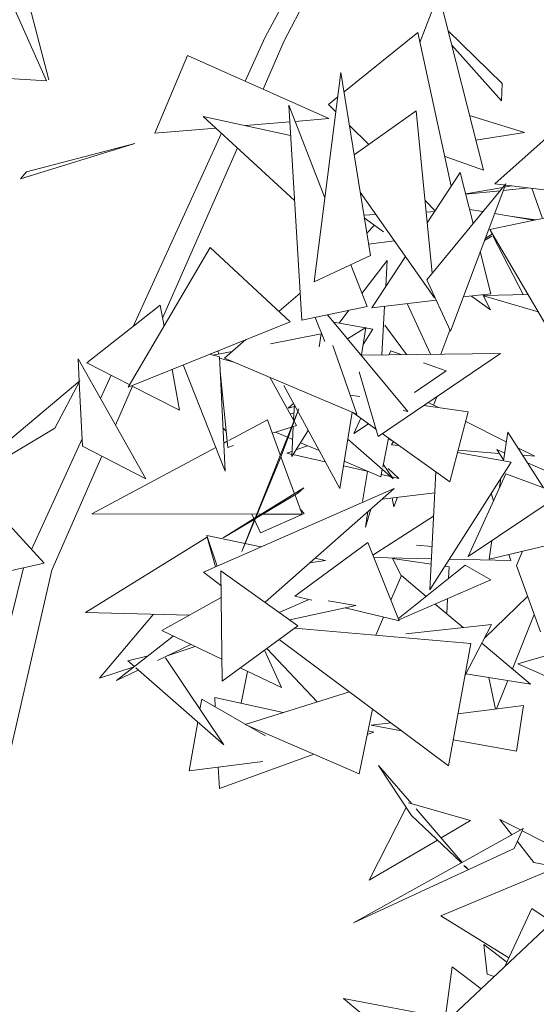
# Model space of a CAD drawing. Header units: millimetres. Extents: x -14485 to 13127, y -18923 to 3272.
# Tile 63 of 119: x 10884 to 11004, y 2315 to 2543. Entities that reach past the tile are written whole.
import ezdxf

# ---------------------------------------------------------------- set-up
doc = ezdxf.new("R2010")
doc.units = ezdxf.units.MM
doc.layers.add('G-IMPT', color=7, linetype='Continuous', lineweight=5)

# ---------------------------------------------------------------- blocks, each defined once
blk = doc.blocks.new('ÁRVORES ORNAMENTAIS - Pequeno e Médio Porte - Ipê-roxo-2865575-CORTE_CALÇADA')
at = {"layer": 'G-IMPT', "color": 253, "true_color": 0xaaaaaa}
for p, q in [((7200.92, 2538.64), (7211.03, 2557.33)), ((7150.89, 2528.77), (7144.02, 2555.03)), ((7150.37, 2528.54), (7140.38, 2550.97)), ((7205.35, 2537.74), (7212.47, 2551.41)), ((7236.73, 2537.36), (7241.04, 2548.76)), ((7251.39, 2507.92), (7241.04, 2548.76)), ((7236.21, 2539.73), (7219.18, 2525.99)), ((7236.21, 2539.73), (7243.96, 2504.18)), ((7243.25, 2540.07), (7255.77, 2527.93)), ((7196.28, 2528.46), (7200.92, 2538.64)), ((7200.45, 2526.59), (7205.35, 2537.74)), ((7255.55, 2523.95), (7244.09, 2536.75)), ((7182.95, 2534.42), (7175.4, 2516.42)), ((7182.95, 2534.42), (7215.64, 2519.8)), ((7212.25, 2482.1), (7218.46, 2530.47)), ((7225.26, 2488.17), (7218.46, 2530.47)), ((7150.37, 2528.54), (7132.7, 2529.57)), ((7255.55, 2523.95), (7255.77, 2527.93)), ((7209.44, 2473.24), (7206.39, 2522.91)), ((7214.74, 2501.47), (7206.39, 2522.91)), ((7217.73, 2524.82), (7215.56, 2523.06)), ((7215.56, 2523.06), (7217.29, 2521.34)), ((7221.52, 2511.43), (7235.88, 2521.61)), ((7235.88, 2521.61), (7239.55, 2484.1)), ((7186.58, 2520.3), (7206.82, 2515.93)), ((7186.58, 2520.3), (7207.74, 2500.88)), ((7196.39, 2518.18), (7206.63, 2519.04)), ((7207.86, 2519.14), (7215.64, 2519.8)), ((7260.91, 2516.63), (7248.2, 2520.53)), ((7271.47, 2520.3), (7254.03, 2504.71)), ((7170.42, 2471.78), (7190.79, 2516.43)), ((7175.4, 2516.42), (7189.52, 2517.6)), ((7220.43, 2518.22), (7224.87, 2513.8)), ((7249.65, 2514.81), (7260.91, 2516.63)), ((7144.35, 2505.93), (7170.75, 2514.06)), ((7170.75, 2514.06), (7145.75, 2507.48)), ((7177.19, 2473.71), (7194.49, 2513.04)), ((7242.54, 2511.06), (7251.39, 2507.92)), ((7144.35, 2505.93), (7145.75, 2507.48)), ((7238.41, 2495.7), (7246.05, 2507.37)), ((7249.03, 2495.58), (7246.05, 2507.37)), ((7238.3, 2482.59), (7256.56, 2504.71)), ((7243.76, 2470.71), (7256.56, 2504.71)), ((7254.03, 2504.71), (7274.13, 2502.35)), ((7222.91, 2502.81), (7240.1, 2478.42)), ((7247.3, 2502.42), (7255.89, 2503.9)), ((7255.26, 2503.13), (7247.32, 2502.35)), ((7252.9, 2494.2), (7295.19, 2503.1)), ((7261.91, 2503.79), (7255.99, 2503.2)), ((7256.28, 2503.97), (7257.94, 2504.25)), ((7265.07, 2496.76), (7262.57, 2503.71)), ((7237.91, 2500.85), (7240.26, 2498.52)), ((7238.16, 2498.23), (7240.13, 2498.33)), ((7248.2, 2498.84), (7251.28, 2498.32)), ((7253.98, 2497.86), (7263.02, 2496.33)), ((7223.76, 2497.53), (7226.54, 2497.66)), ((7223.86, 2496.87), (7228.27, 2493.66)), ((7263.56, 2496.45), (7258.11, 2497.17)), ((7226.19, 2495.17), (7224.43, 2493.33)), ((7252.9, 2494.2), (7266.58, 2470.89)), ((7230.86, 2491.53), (7224.84, 2490.8)), ((7251.64, 2491.64), (7253.37, 2492.67)), ((7253.52, 2493.15), (7251.81, 2492.1)), ((7253.68, 2492.56), (7260.61, 2479.17)), ((7188.18, 2490.04), (7169.26, 2457.79)), ((7206.74, 2472.87), (7188.18, 2490.04)), ((7253.13, 2479.35), (7250.67, 2489.07)), ((7225.26, 2488.17), (7212.25, 2482.1)), ((7223.32, 2479.42), (7229.17, 2487.03)), ((7225.6, 2476.11), (7233.36, 2487.98)), ((7228.82, 2481.03), (7229.17, 2487.03)), ((7224.49, 2476.4), (7220.74, 2486.06)), ((7238.3, 2482.59), (7243.76, 2470.71)), ((7204.13, 2475.28), (7209.06, 2479.48)), ((7225.6, 2476.11), (7240.47, 2477.86)), ((7246.73, 2478.6), (7253.13, 2479.35)), ((7248.65, 2478.82), (7253.07, 2475.61)), ((7253.07, 2475.61), (7251.24, 2479.13)), ((7251.36, 2478.9), (7261.71, 2479.2)), ((7264.08, 2475.16), (7251.39, 2478.84)), ((7159.7, 2463.35), (7176.64, 2476.67)), ((7177.53, 2471.88), (7176.64, 2476.67)), ((7209.44, 2473.24), (7224.49, 2476.4)), ((7218.04, 2472.56), (7220.31, 2475.52)), ((7227.92, 2465.25), (7228.56, 2476.46)), ((7239.16, 2465.37), (7233.76, 2477.07)), ((7206.74, 2472.87), (7169.26, 2457.79)), ((7214.74, 2468.33), (7212.48, 2473.87)), ((7233.91, 2452.11), (7215.38, 2474.48)), ((7225.85, 2471.17), (7216.8, 2472.78)), ((7224.24, 2471.52), (7219.97, 2468.95)), ((7224.24, 2471.52), (7223.2, 2465.2)), ((7225.85, 2471.17), (7223.6, 2467.64)), ((7233.61, 2465.31), (7228.64, 2472.11)), ((7241.55, 2465.4), (7243.66, 2470.93)), ((7191.49, 2464.49), (7196.46, 2468.74)), ((7202.19, 2467.8), (7213.88, 2470.12)), ((7213.44, 2467.09), (7213.88, 2470.12)), ((7188.84, 2465.15), (7193.3, 2466.03)), ((7190.1, 2465.4), (7190.03, 2466.14)), ((7216.56, 2467.36), (7222.12, 2451.52)), ((7229.58, 2465.27), (7229.98, 2466.16)), ((7229.98, 2466.16), (7232.36, 2465.3)), ((7157.68, 2464.28), (7157.93, 2459.07)), ((7157.68, 2464.28), (7173.29, 2436.6)), ((7188.07, 2465.36), (7190.34, 2464.74)), ((7190.34, 2464.74), (7191.67, 2438.37)), ((7194.02, 2463.42), (7190.36, 2464.48)), ((7191.49, 2464.49), (7222.12, 2451.52)), ((7223.08, 2465.19), (7255.39, 2465.56)), ((7227.03, 2446.37), (7255.39, 2465.56)), ((7169.59, 2458.33), (7159.7, 2463.35)), ((7181.15, 2452.46), (7179.4, 2461.87)), ((7181.97, 2462.9), (7191.67, 2438.37)), ((7235.45, 2456.54), (7242.78, 2461.5)), ((7237.56, 2463.4), (7242.78, 2461.5)), ((7158.09, 2459.2), (7126.95, 2433.18)), ((7158.09, 2459.2), (7152.25, 2448.31)), ((7162.83, 2455.15), (7165.28, 2460.52)), ((7192.3, 2443.84), (7190.51, 2461.38)), ((7208.21, 2448.94), (7201.99, 2460.04)), ((7227.03, 2446.37), (7222.65, 2461.33)), ((7157.94, 2458.91), (7158.65, 2444.1)), ((7166.31, 2448.98), (7170.28, 2457.98)), ((7181.15, 2452.46), (7170.05, 2458.1)), ((7205.27, 2458.13), (7218.16, 2434.31)), ((7222.8, 2455.6), (7220.58, 2455.91)), ((7239.85, 2453.62), (7240.6, 2455.55)), ((7198.6, 2427.51), (7208.68, 2452.78)), ((7204.64, 2441.84), (7208.68, 2452.78)), ((7207.5, 2454), (7206.25, 2452.92)), ((7207.68, 2453.33), (7206.25, 2452.92)), ((7207.69, 2453.64), (7207.51, 2450.19)), ((7233.91, 2452.11), (7232.81, 2452.34)), ((7247.91, 2452.05), (7237.59, 2453.51)), ((7238.64, 2454.22), (7241.02, 2453.03)), ((7201.45, 2450.21), (7192.56, 2445.47)), ((7201.45, 2450.21), (7204.42, 2442.11)), ((7207.6, 2451.81), (7206.71, 2451.62)), ((7221.04, 2451.98), (7218.16, 2434.31)), ((7226.53, 2448.08), (7221.09, 2451.96)), ((7221.46, 2447.07), (7223.03, 2450.57)), ((7243.64, 2435.87), (7247.91, 2452.05)), ((7152.25, 2448.31), (7126.95, 2433.18)), ((7191.92, 2447.58), (7191.17, 2448.37)), ((7206.99, 2448.54), (7202.58, 2447.13)), ((7207.43, 2448.69), (7207.07, 2441.74)), ((7208.21, 2448.94), (7207.14, 2448.59)), ((7221.46, 2447.07), (7224.79, 2449.32)), ((7247.33, 2449.85), (7256.7, 2445.12)), ((7146.91, 2420.26), (7158.57, 2445.81)), ((7206.06, 2446.2), (7203.31, 2447.37)), ((7207.28, 2445.69), (7206.23, 2446.13)), ((7210.89, 2447.73), (7207.07, 2441.74)), ((7220.03, 2445.78), (7230.54, 2436.57)), ((7243.64, 2435.87), (7228, 2447.03)), ((7229.48, 2445.97), (7228.11, 2439.29)), ((7229.45, 2445.81), (7230.56, 2445.18)), ((7257.04, 2447.4), (7256.05, 2440.72)), ((7257.04, 2447.4), (7265.32, 2434.52)), ((7158.65, 2444.1), (7173.29, 2436.6)), ((7189.51, 2443.84), (7160.84, 2428.53)), ((7192.15, 2445.25), (7191.34, 2444.82)), ((7193.57, 2444.25), (7192.3, 2443.84)), ((7210.68, 2444.24), (7208.04, 2443.26)), ((7213.41, 2443.09), (7209.09, 2444.92)), ((7230.11, 2444.45), (7230.57, 2445.2)), ((7230.11, 2444.45), (7231.81, 2444.32)), ((7245.58, 2443.21), (7255.08, 2442.45)), ((7256.08, 2440.96), (7254.48, 2443.33)), ((7254.48, 2443.33), (7256.32, 2442.54)), ((7259.37, 2443.78), (7263.32, 2441.79)), ((7151.58, 2415.48), (7163.16, 2441.8)), ((7204.64, 2441.84), (7195.5, 2419.76)), ((7204.58, 2441.68), (7207.72, 2433.14)), ((7207.13, 2442.92), (7205.96, 2442.49)), ((7207.09, 2442.23), (7205.96, 2442.49)), ((7214.81, 2440.5), (7207.34, 2442.18)), ((7257.8, 2440.41), (7245.43, 2442.65)), ((7260.5, 2442.02), (7263.32, 2441.79)), ((7224.84, 2438.24), (7219.01, 2439.55)), ((7227.65, 2437.05), (7219.19, 2440.63)), ((7228.01, 2438.79), (7227.65, 2437.05)), ((7228.25, 2439.99), (7230.54, 2436.57)), ((7231.83, 2436.67), (7229.4, 2438.93)), ((7257.8, 2440.41), (7239.03, 2410.97)), ((7261.63, 2440.25), (7284.07, 2430.61)), ((7223.4, 2431.33), (7224.59, 2438.3)), ((7229.95, 2437.09), (7227.76, 2437.58)), ((7231.83, 2436.67), (7230.24, 2437.02)), ((7240.37, 2438.21), (7239.03, 2410.97)), ((7247.89, 2418.66), (7256.55, 2437.71)), ((7255.46, 2436.74), (7255.15, 2434.65)), ((7256.55, 2437.71), (7269.36, 2433.05)), ((7186.67, 2415.04), (7230.79, 2434.37)), ((7209.89, 2434.48), (7198.75, 2427.61)), ((7200.89, 2408.05), (7230.79, 2434.37)), ((7209.89, 2434.48), (7208.51, 2433.24)), ((7149.84, 2417.08), (7134.3, 2433.97)), ((7198.66, 2427.39), (7208.51, 2433.24)), ((7207.83, 2432.84), (7209.46, 2428.39)), ((7227.97, 2431.89), (7240.14, 2433.37)), ((7230.29, 2432.17), (7230.71, 2430.11)), ((7230.71, 2430.11), (7231.57, 2432.33)), ((7247.89, 2418.66), (7269.36, 2433.05)), ((7253.23, 2433.24), (7253.73, 2431.51)), ((7224.12, 2425.4), (7225.35, 2429.58)), ((7200.07, 2428.42), (7160.84, 2428.53)), ((7198.65, 2427.54), (7191.23, 2422.96)), ((7195.5, 2419.76), (7198.57, 2427.45)), ((7199.84, 2424.14), (7197.84, 2428.43)), ((7199.84, 2424.14), (7209.97, 2428.56)), ((7209.46, 2428.39), (7200.4, 2428.42)), ((7209.97, 2428.56), (7209.04, 2429.54)), ((7224.7, 2429.01), (7224.12, 2425.4)), ((7239.87, 2427.97), (7225.83, 2418.95)), ((7191.23, 2422.96), (7198.37, 2427.22)), ((7187.5, 2423.13), (7159.39, 2405.72)), ((7189.86, 2416.44), (7187.46, 2423.47)), ((7187.46, 2423.47), (7199.93, 2420.85)), ((7187.5, 2423.13), (7189.44, 2416.26)), ((7252.7, 2418.04), (7272.87, 2422.78)), ((7224.64, 2421.9), (7207.8, 2409.49)), ((7224.64, 2421.9), (7231.95, 2403.79)), ((7235.9, 2421.22), (7239.52, 2420.95)), ((7253.33, 2422.31), (7252.7, 2418.04)), ((7212.44, 2418.22), (7214.89, 2417.7)), ((7239.38, 2418.12), (7226.04, 2418.44)), ((7230.37, 2418.19), (7239.32, 2416.85)), ((7230.37, 2418.19), (7232.42, 2414.12)), ((7257.31, 2419.12), (7257.72, 2417.69)), ((7259.02, 2416.58), (7260.45, 2419.86)), ((7117.28, 2304.02), (7145, 2416)), ((7149.84, 2417.08), (7136.78, 2414.16)), ((7211.23, 2417.15), (7214.89, 2417.7)), ((7247.15, 2416.65), (7231.75, 2404.29)), ((7242.54, 2416.37), (7243.47, 2416.23)), ((7243.47, 2416.23), (7243.34, 2413.6)), ((7257.72, 2417.69), (7243.53, 2418.03)), ((7247.15, 2416.65), (7253.11, 2413.22)), ((7259.02, 2416.58), (7264.61, 2401.24)), ((7126.11, 2304.75), (7151.58, 2415.48)), ((7190.71, 2411.95), (7186.67, 2415.04)), ((7190.67, 2415.35), (7191.01, 2389.86)), ((7190.67, 2415.35), (7208.49, 2402.62)), ((7232.46, 2414.21), (7230.02, 2408.58)), ((7232.46, 2414.21), (7238.15, 2409.43)), ((7231.86, 2404.02), (7253.11, 2413.22)), ((7190.75, 2409.2), (7177.04, 2401.51)), ((7207.8, 2409.49), (7211.71, 2408.57)), ((7251.65, 2399.79), (7261.63, 2409.43)), ((7210.84, 2408.61), (7204.18, 2405.7)), ((7221.91, 2407.3), (7206.61, 2403.97)), ((7221.91, 2407.3), (7215.47, 2408.4)), ((7240.25, 2407.66), (7246.75, 2402.2)), ((7243.11, 2408.89), (7242.94, 2405.4)), ((7183.4, 2405.07), (7159.39, 2405.72)), ((7175.09, 2405.3), (7162.64, 2390.53)), ((7219.4, 2406.75), (7231.95, 2403.79)), ((7228.31, 2404.65), (7226.49, 2400.45)), ((7258.11, 2392.65), (7263.15, 2405.24)), ((7191.01, 2389.86), (7208.49, 2402.62)), ((7253.26, 2402.89), (7233.47, 2400.79)), ((7253.26, 2402.89), (7247.1, 2391.05)), ((7179.66, 2400.26), (7166.55, 2389.98)), ((7177.04, 2401.51), (7190.94, 2394.89)), ((7248.46, 2398.57), (7207.73, 2402.06)), ((7281.28, 2400.13), (7259.38, 2393.86)), ((7176, 2394.58), (7183.72, 2398.33)), ((7184.71, 2397.86), (7178.52, 2395.8)), ((7243.34, 2370.28), (7204.17, 2399.46)), ((7243.34, 2370.28), (7248.46, 2398.57)), ((7251.03, 2398.6), (7262.28, 2389.15)), ((7169.18, 2394.51), (7173.83, 2395.69)), ((7200.8, 2397), (7204.68, 2388.34)), ((7212.99, 2385.05), (7201.33, 2397.39)), ((7170.63, 2393.18), (7162.64, 2390.53)), ((7169.18, 2394.51), (7170.67, 2393.21)), ((7177.91, 2395.25), (7191.35, 2375.14)), ((7266.94, 2390.52), (7259.38, 2393.86)), ((7166.55, 2389.98), (7171.53, 2392.4)), ((7171.03, 2392.89), (7191.35, 2375.14)), ((7195.15, 2392.88), (7204.68, 2388.34)), ((7195.37, 2384.72), (7196.87, 2392.06)), ((7247.35, 2391.52), (7262.28, 2389.15)), ((7252.66, 2390.68), (7254.23, 2383.39)), ((7254.42, 2383.42), (7257.04, 2389.98)), ((7220.42, 2387.35), (7196.27, 2379.86)), ((7185.84, 2383.38), (7186.25, 2385.68)), ((7186.25, 2385.68), (7200.98, 2377.2)), ((7189.4, 2383.87), (7189.29, 2386.04)), ((7189.29, 2386.04), (7205.1, 2382.6)), ((7260.68, 2384.24), (7245.51, 2382.25)), ((7259.07, 2373.65), (7260.68, 2384.24)), ((7222.67, 2368.45), (7225.78, 2383.36)), ((7183.36, 2369.14), (7185.32, 2380.41)), ((7222.67, 2368.45), (7196.27, 2379.86)), ((7229.99, 2380.22), (7225.45, 2379.63)), ((7232.46, 2378.38), (7225.45, 2379.63)), ((7224.55, 2377.49), (7226.05, 2378.03)), ((7224.73, 2378.32), (7226.05, 2378.03)), ((7259.07, 2373.65), (7244.43, 2376.26)), ((7190.33, 2365.03), (7212.18, 2372.98)), ((7183.36, 2369.14), (7200.4, 2371.25)), ((7190.33, 2365.03), (7190.09, 2369.97)), ((7234.81, 2361.49), (7227.16, 2370.37)), ((7227.16, 2370.37), (7234.79, 2358.78)), ((7248.43, 2357.64), (7234.08, 2361.7)), ((7233.55, 2360.66), (7225, 2343.82)), ((7246.5, 2347.95), (7235.83, 2360.32)), ((7246.3, 2347.84), (7234.79, 2358.78)), ((7248.43, 2357.64), (7241.61, 2353.62)), ((7258, 2354.35), (7255.19, 2357.87)), ((7255.19, 2357.87), (7259.97, 2355.45)), ((7260.63, 2355.82), (7221.38, 2333.96)), ((7260.63, 2355.82), (7258.54, 2351.18)), ((7260.38, 2355.24), (7275.86, 2347.41)), ((7240.75, 2353.11), (7225, 2343.82)), ((7263.08, 2347.97), (7259.26, 2352.77)), ((7221.38, 2333.96), (7258.54, 2351.18)), ((7263.08, 2347.97), (7278.3, 2344.91)), ((7241.52, 2335.65), (7268.52, 2346.88)), ((7247.96, 2346.25), (7246.9, 2347.27)), ((7247.96, 2346.25), (7247.22, 2347.12)), ((7262.61, 2337.29), (7256.39, 2323.93)), ((7262.61, 2337.29), (7267.28, 2334.19)), ((7241.52, 2335.65), (7257.32, 2325.95)), ((7268.09, 2334.95), (7244.17, 2312.43)), ((7251.53, 2329.01), (7252.27, 2322.1)), ((7251.53, 2329.01), (7256.85, 2324.93)), ((7241.55, 2304.33), (7244.19, 2323.81)), ((7250.85, 2318.72), (7244.19, 2323.81)), ((7252.27, 2322.1), (7253.92, 2321.61)), ((7239.74, 2299.31), (7219.04, 2316.54)), ((7242.54, 2312.08), (7219.04, 2316.54))]:
    blk.add_line(p, q, dxfattribs=at)

msp = doc.modelspace()

# ---------------------------------------------------------------- block references
at = {"layer": 'G-IMPT', "color": 253, "true_color": 0xaaaaaa}
msp.add_blockref('ÁRVORES ORNAMENTAIS - Pequeno e Médio Porte - Ipê-roxo-2865575-CORTE_CALÇADA', (3740.319, 0), dxfattribs=at)

doc.saveas('drawing.dxf')
